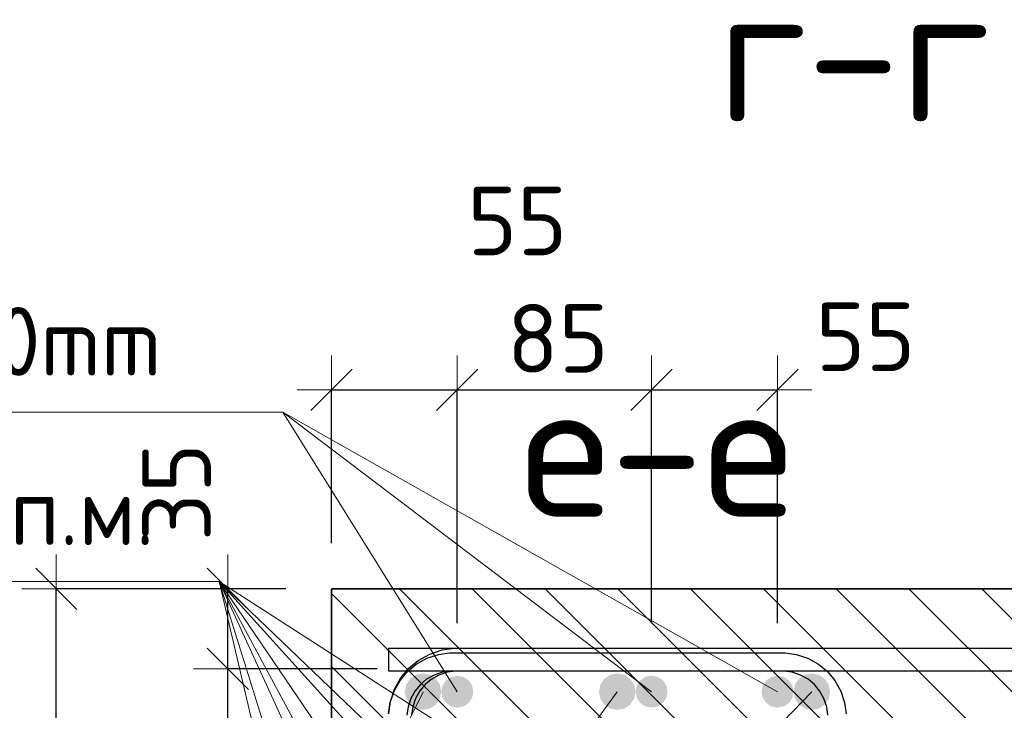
# Model space of a CAD drawing. Header units: metres. Extents: x -38 to 93, y -15 to 21.
# Tile 113 of 194: x 72.022 to 72.452, y 4.635 to 4.938. Entities that reach past the tile are written whole.
import ezdxf

# ---------------------------------------------------------------- set-up
doc = ezdxf.new("R2010")
doc.units = ezdxf.units.M
doc.header["$PDMODE"] = 65
for name, color, linetype, lineweight in [('XR$3$Арм.стержн.горизонт. 1', 180, 'Continuous', 35), ('XR$3$Размерная линия (1)', 7, 'Continuous', 13), ('XR$3$Размерная линия_ общее', 7, 'Continuous', 13), ('XR$5$Арм. стержнями верхней зоны', 180, 'Continuous', 35), ('XR$5$Арм.стержн. Арматура края', 96, 'Continuous', 35), ('XR$5$Арм.стержн. Доп. арматура', 180, 'Continuous', 35), ('XR$5$Арм.стержн. Хомут', 240, 'Continuous', 35), ('XR$5$Арм.стержн.горизонт. 1', 180, 'Continuous', 35), ('XR$5$Перекрытие (1)', 7, 'Continuous', 35), ('XR$5$Размерная линия (1)', 7, 'Continuous', 13)]:
    doc.layers.add(name, color=color, linetype=linetype, lineweight=lineweight)
doc.styles.add('ISOCPEUR', font='txt')
doc.dimstyles.new('DIMSTYLE_10', dxfattribs={"dimtxt": 0.033, "dimasz": 0.0375, "dimexe": 0, "dimexo": 0, "dimgap": 0.0165, "dimtad": 2, "dimdec": 0, "dimlfac": 1000, "dimrnd": 1, "dimzin": 12, "dimdsep": 46, "dimtxsty": 'ISOCPEUR', "dimblk1": 'ALL_ML_STRICH', "dimblk2": 'ALL_ML_STRICH', "dimsah": 1, "dimcen": 0, "dimclrd": 7, "dimclre": 256, "dimclrt": 7, "dimadec": 0, "dimazin": 0, "dimtfac": 1, "dimtdec": 0, "dimtix": 1, "dimtmove": 2, "dimatfit": 3, "dimfxl": 0, "dimtvp": 1.2, "dimtzin": 0, "dimlwd": 0, "dimlwe": -3, "dimarcsym": 0})
doc.dimstyles.new('DIMSTYLE_12', dxfattribs={"dimtxt": 0.03, "dimasz": 0.03, "dimexe": 0, "dimexo": 0, "dimgap": 0.015, "dimtad": 2, "dimdec": 0, "dimlfac": 1000, "dimrnd": 1, "dimzin": 12, "dimdsep": 46, "dimtxsty": 'ISOCPEUR', "dimblk1": 'ALL_ML_STRICH', "dimblk2": 'ALL_ML_STRICH', "dimsah": 1, "dimcen": 0, "dimclrd": 7, "dimclre": 256, "dimclrt": 7, "dimadec": 0, "dimazin": 0, "dimtfac": 1, "dimtdec": 0, "dimtix": 1, "dimtmove": 2, "dimatfit": 3, "dimfxl": 0, "dimtzin": 0, "dimlwd": 0, "dimlwe": -3, "dimarcsym": 0})
doc.dimstyles.new('DIMSTYLE_14', dxfattribs={"dimtxt": 0.03, "dimasz": 0.03, "dimexe": 0, "dimexo": 0, "dimgap": 0.015, "dimtad": 2, "dimdec": 0, "dimlfac": 1000, "dimrnd": 1, "dimzin": 12, "dimdsep": 46, "dimtxsty": 'ISOCPEUR', "dimblk1": 'ALL_ML_STRICH', "dimblk2": 'ALL_ML_STRICH', "dimsah": 1, "dimcen": 0, "dimclrd": 7, "dimclre": 256, "dimclrt": 7, "dimadec": 0, "dimazin": 0, "dimtfac": 1, "dimtdec": 0, "dimtix": 1, "dimtmove": 2, "dimatfit": 3, "dimfxl": 0, "dimtvp": 1.2, "dimtzin": 0, "dimlwd": 0, "dimlwe": -3, "dimarcsym": 0})
doc.dimstyles.new('DIMSTYLE_18', dxfattribs={"dimtxt": 0.03, "dimasz": 0.03, "dimexe": 0, "dimexo": 0, "dimgap": 0.015, "dimtad": 2, "dimdec": 0, "dimlfac": 1000, "dimrnd": 5, "dimzin": 12, "dimdsep": 46, "dimtxsty": 'ISOCPEUR', "dimblk1": 'ALL_ML_STRICH', "dimblk2": 'ALL_ML_STRICH', "dimsah": 1, "dimcen": 0, "dimclrd": 7, "dimclre": 256, "dimclrt": 7, "dimadec": 0, "dimazin": 0, "dimtfac": 1, "dimtdec": 0, "dimtix": 1, "dimtmove": 2, "dimatfit": 3, "dimfxl": 0, "dimtvp": 1.2, "dimtzin": 0, "dimlwd": 0, "dimlwe": -3, "dimarcsym": 0})
doc.dimstyles.new('DIMSTYLE_19', dxfattribs={"dimtxt": 0.03, "dimasz": 0.03, "dimexe": 0, "dimexo": 0, "dimgap": 0.015, "dimtad": 2, "dimdec": 0, "dimlfac": 1000, "dimrnd": 5, "dimzin": 12, "dimdsep": 46, "dimtxsty": 'ISOCPEUR', "dimblk1": 'ALL_ML_STRICH', "dimblk2": 'ALL_ML_STRICH', "dimsah": 1, "dimcen": 0, "dimclrd": 7, "dimclre": 256, "dimclrt": 7, "dimadec": 0, "dimazin": 0, "dimtfac": 1, "dimtdec": 0, "dimtix": 1, "dimtmove": 2, "dimatfit": 3, "dimfxl": 0, "dimtzin": 0, "dimlwd": 0, "dimlwe": -3, "dimarcsym": 0})

# ---------------------------------------------------------------- blocks, each defined once
blk = doc.blocks.new('ALL_ML_STRICH')
at = {"color": 0, "linetype": 'ByBlock', "lineweight": -2}
for p, q in [((0, -0.5), (0, 0.5)), ((-0.3, -0.3), (0.3, 0.3)), ((-1, 0), (0.5, 0))]:
    blk.add_line(p, q, dxfattribs=at)
blk = doc.blocks.new('*D191')
at = {"layer": 'DEFPOINTS', "color": 7, "linetype": 'Continuous', "lineweight": 13, "transparency": 33554687}
for p in [(72.37673, 4.56945), (72.37673, 4.54345), (72.41671, 4.54345)]:
    blk.add_point(p, dxfattribs=at)
at = {"layer": 'XR$3$Размерная линия_ общее', "color": 253, "linetype": 'Continuous', "lineweight": -2, "true_color": 0xa0a0a0, "transparency": 33554687}
for p, q in [((72.39673, 4.56945), (72.41671, 4.56945)), ((72.39673, 4.54345), (72.41671, 4.54345))]:
    blk.add_line(p, q, dxfattribs=at)
at = {"layer": 'XR$3$Размерная линия_ общее', "color": 7, "linetype": 'Continuous', "lineweight": -2, "transparency": 33554687}
blk.add_line((72.41671, 4.54345), (72.41671, 4.56945), dxfattribs=at)
at = {"layer": 'XR$3$Размерная линия_ общее', "color": 7, "linetype": 'Continuous', "lineweight": 13, "transparency": 33554687, "xscale": 0.0375, "yscale": 0.0375, "zscale": 0.0375}
for p, rotation in [((72.41671, 4.56945), 90), ((72.41671, 4.54345), 270)]:
    blk.add_blockref('ALL_ML_STRICH', p, dxfattribs=dict(at, rotation=rotation))
at = {"layer": 'XR$3$Размерная линия_ общее', "color": 7, "linetype": 'Continuous', "lineweight": 13, "transparency": 33554687, "insert": (72.41625, 4.58681), "char_height": 0.027, "width": 0.00135, "attachment_point": 1, "rotation": 90, "line_spacing_factor": 0.60241, "style": 'ISOCPEUR'}
blk.add_mtext('з.с.', dxfattribs=at)
at = {"layer": 'XR$3$Размерная линия_ общее', "color": 7, "linetype": 'Continuous', "lineweight": 13, "transparency": 33554687, "insert": (72.39271, 4.60717), "char_height": 0.033, "width": 0.066, "attachment_point": 5, "rotation": 90, "style": 'ISOCPEUR'}
blk.add_mtext('\\A1;{26}', dxfattribs=at)
blk = doc.blocks.new('*D368')
at = {"layer": 'DEFPOINTS', "color": 7, "linetype": 'Continuous', "lineweight": 13, "transparency": 33554687}
for p in [(72.15954, 4.56945), (72.11423, 4.52445), (72.19954, 4.52445)]:
    blk.add_point(p, dxfattribs=at)
at = {"layer": 'XR$3$Размерная линия (1)', "color": 9, "linetype": 'Continuous', "lineweight": -2, "true_color": 0xc7c7c7, "transparency": 33554687}
for p, q in [((72.13954, 4.56945), (72.11423, 4.56945)), ((72.17954, 4.52445), (72.11423, 4.52445))]:
    blk.add_line(p, q, dxfattribs=at)
at = {"layer": 'XR$3$Размерная линия (1)', "color": 7, "linetype": 'Continuous', "lineweight": -2, "transparency": 33554687}
blk.add_line((72.11423, 4.52445), (72.11423, 4.56945), dxfattribs=at)
at = {"layer": 'XR$3$Размерная линия (1)', "color": 7, "linetype": 'Continuous', "lineweight": 13, "transparency": 33554687, "xscale": 0.03, "yscale": 0.03, "zscale": 0.03}
for p, rotation in [((72.11423, 4.56945), 90), ((72.11423, 4.52445), 270)]:
    blk.add_blockref('ALL_ML_STRICH', p, dxfattribs=dict(at, rotation=rotation))
at = {"layer": 'XR$3$Размерная линия (1)', "color": 7, "linetype": 'Continuous', "lineweight": 13, "transparency": 33554687, "insert": (72.09183, 4.61173), "char_height": 0.03, "width": 0.06, "attachment_point": 5, "rotation": 90, "style": 'ISOCPEUR'}
blk.add_mtext('\\A1;{45}', dxfattribs=at)
blk = doc.blocks.new('*D526')
at = {"layer": 'DEFPOINTS', "color": 7, "linetype": 'Continuous', "lineweight": 13, "transparency": 33554687}
for p in [(72.15834, 4.68864), (72.038, 4.38864), (72.1583, 4.38864)]:
    blk.add_point(p, dxfattribs=at)
at = {"layer": 'XR$5$Размерная линия (1)', "color": 9, "linetype": 'Continuous', "lineweight": -2, "true_color": 0xc7c7c7, "transparency": 33554687}
for p, q in [((72.13834, 4.68864), (72.038, 4.68864)), ((72.1383, 4.38864), (72.038, 4.38864))]:
    blk.add_line(p, q, dxfattribs=at)
at = {"layer": 'XR$5$Размерная линия (1)', "color": 7, "linetype": 'Continuous', "lineweight": -2, "transparency": 33554687}
blk.add_line((72.038, 4.38864), (72.038, 4.68864), dxfattribs=at)
at = {"layer": 'XR$5$Размерная линия (1)', "color": 7, "linetype": 'Continuous', "lineweight": 13, "transparency": 33554687, "xscale": 0.03, "yscale": 0.03, "zscale": 0.03}
for p, rotation in [((72.038, 4.68864), 90), ((72.038, 4.38864), 270)]:
    blk.add_blockref('ALL_ML_STRICH', p, dxfattribs=dict(at, rotation=rotation))
at = {"layer": 'XR$5$Размерная линия (1)', "color": 7, "linetype": 'Continuous', "lineweight": 13, "transparency": 33554687, "insert": (72.0155, 4.54014), "char_height": 0.03, "width": 0.09, "attachment_point": 5, "rotation": 90, "style": 'ISOCPEUR'}
blk.add_mtext('\\A1;{300}', dxfattribs=at)
blk = doc.blocks.new('*D528')
at = {"layer": 'DEFPOINTS', "color": 7, "linetype": 'Continuous', "lineweight": 13, "transparency": 33554687}
for p in [(72.1583, 4.7757), (72.1583, 4.68864), (72.2133, 4.65364)]:
    blk.add_point(p, dxfattribs=at)
at = {"layer": 'XR$5$Размерная линия (1)', "color": 9, "linetype": 'Continuous', "lineweight": -2, "true_color": 0xc7c7c7, "transparency": 33554687}
for p, q in [((72.1583, 4.70864), (72.1583, 4.7757)), ((72.2133, 4.67364), (72.2133, 4.7757))]:
    blk.add_line(p, q, dxfattribs=at)
at = {"layer": 'XR$5$Размерная линия (1)', "color": 7, "linetype": 'Continuous', "lineweight": -2, "transparency": 33554687}
blk.add_line((72.1583, 4.7757), (72.2133, 4.7757), dxfattribs=at)
at = {"layer": 'XR$5$Размерная линия (1)', "color": 7, "linetype": 'Continuous', "lineweight": 13, "transparency": 33554687, "xscale": 0.03, "yscale": 0.03, "zscale": 0.03, "rotation": 180}
blk.add_blockref('ALL_ML_STRICH', (72.1583, 4.7757), dxfattribs=at)
at = {"layer": 'XR$5$Размерная линия (1)', "color": 7, "linetype": 'Continuous', "lineweight": 13, "transparency": 33554687, "xscale": 0.03, "yscale": 0.03, "zscale": 0.03}
blk.add_blockref('ALL_ML_STRICH', (72.2133, 4.7757), dxfattribs=at)
at = {"layer": 'XR$5$Размерная линия (1)', "color": 7, "linetype": 'Continuous', "lineweight": 13, "transparency": 33554687, "insert": (72.23958, 4.84958), "char_height": 0.03, "width": 0.06, "attachment_point": 5, "style": 'ISOCPEUR'}
blk.add_mtext('\\A1;{55}', dxfattribs=at)
blk = doc.blocks.new('*D529')
at = {"layer": 'DEFPOINTS', "color": 7, "linetype": 'Continuous', "lineweight": 13, "transparency": 33554687}
for p in [(72.2133, 4.7757), (72.2133, 4.65364), (72.29823, 4.65364)]:
    blk.add_point(p, dxfattribs=at)
at = {"layer": 'XR$5$Размерная линия (1)', "color": 9, "linetype": 'Continuous', "lineweight": -2, "true_color": 0xc7c7c7, "transparency": 33554687}
for p, q in [((72.2133, 4.67364), (72.2133, 4.7757)), ((72.29823, 4.67364), (72.29823, 4.7757))]:
    blk.add_line(p, q, dxfattribs=at)
at = {"layer": 'XR$5$Размерная линия (1)', "color": 7, "linetype": 'Continuous', "lineweight": -2, "transparency": 33554687}
blk.add_line((72.2133, 4.7757), (72.29823, 4.7757), dxfattribs=at)
at = {"layer": 'XR$5$Размерная линия (1)', "color": 7, "linetype": 'Continuous', "lineweight": 13, "transparency": 33554687, "xscale": 0.03, "yscale": 0.03, "zscale": 0.03, "rotation": 180}
blk.add_blockref('ALL_ML_STRICH', (72.2133, 4.7757), dxfattribs=at)
at = {"layer": 'XR$5$Размерная линия (1)', "color": 7, "linetype": 'Continuous', "lineweight": 13, "transparency": 33554687, "xscale": 0.03, "yscale": 0.03, "zscale": 0.03}
blk.add_blockref('ALL_ML_STRICH', (72.29823, 4.7757), dxfattribs=at)
at = {"layer": 'XR$5$Размерная линия (1)', "color": 7, "linetype": 'Continuous', "lineweight": 13, "transparency": 33554687, "insert": (72.25727, 4.7982), "char_height": 0.03, "width": 0.06, "attachment_point": 5, "style": 'ISOCPEUR'}
blk.add_mtext('\\A1;{85}', dxfattribs=at)
blk = doc.blocks.new('*D530')
at = {"layer": 'DEFPOINTS', "color": 7, "linetype": 'Continuous', "lineweight": 13, "transparency": 33554687}
for p in [(72.29823, 4.7757), (72.29823, 4.65364), (72.3533, 4.65364)]:
    blk.add_point(p, dxfattribs=at)
at = {"layer": 'XR$5$Размерная линия (1)', "color": 9, "linetype": 'Continuous', "lineweight": -2, "true_color": 0xc7c7c7, "transparency": 33554687}
for p, q in [((72.29823, 4.67364), (72.29823, 4.7757)), ((72.3533, 4.67364), (72.3533, 4.7757))]:
    blk.add_line(p, q, dxfattribs=at)
at = {"layer": 'XR$5$Размерная линия (1)', "color": 7, "linetype": 'Continuous', "lineweight": -2, "transparency": 33554687}
blk.add_line((72.29823, 4.7757), (72.3533, 4.7757), dxfattribs=at)
at = {"layer": 'XR$5$Размерная линия (1)', "color": 7, "linetype": 'Continuous', "lineweight": 13, "transparency": 33554687, "xscale": 0.03, "yscale": 0.03, "zscale": 0.03, "rotation": 180}
blk.add_blockref('ALL_ML_STRICH', (72.29823, 4.7757), dxfattribs=at)
at = {"layer": 'XR$5$Размерная линия (1)', "color": 7, "linetype": 'Continuous', "lineweight": 13, "transparency": 33554687, "xscale": 0.03, "yscale": 0.03, "zscale": 0.03}
blk.add_blockref('ALL_ML_STRICH', (72.3533, 4.7757), dxfattribs=at)
at = {"layer": 'XR$5$Размерная линия (1)', "color": 7, "linetype": 'Continuous', "lineweight": 13, "transparency": 33554687, "insert": (72.39182, 4.79891), "char_height": 0.03, "width": 0.06, "attachment_point": 5, "style": 'ISOCPEUR'}
blk.add_mtext('\\A1;{55}', dxfattribs=at)
blk = doc.blocks.new('*D537')
at = {"layer": 'DEFPOINTS', "color": 7, "linetype": 'Continuous', "lineweight": 13, "transparency": 33554687}
for p in [(72.1983, 4.65364), (72.113, 4.52364), (72.19827, 4.52364)]:
    blk.add_point(p, dxfattribs=at)
at = {"layer": 'XR$5$Размерная линия (1)', "color": 9, "linetype": 'Continuous', "lineweight": -2, "true_color": 0xc7c7c7, "transparency": 33554687}
for p, q in [((72.1783, 4.65364), (72.113, 4.65364)), ((72.17827, 4.52364), (72.113, 4.52364))]:
    blk.add_line(p, q, dxfattribs=at)
at = {"layer": 'XR$5$Размерная линия (1)', "color": 7, "linetype": 'Continuous', "lineweight": -2, "transparency": 33554687}
blk.add_line((72.113, 4.52364), (72.113, 4.65364), dxfattribs=at)
at = {"layer": 'XR$5$Размерная линия (1)', "color": 7, "linetype": 'Continuous', "lineweight": 13, "transparency": 33554687, "xscale": 0.03, "yscale": 0.03, "zscale": 0.03}
for p, rotation in [((72.113, 4.65364), 90), ((72.113, 4.52364), 270)]:
    blk.add_blockref('ALL_ML_STRICH', p, dxfattribs=dict(at, rotation=rotation))
at = {"layer": 'XR$5$Размерная линия (1)', "color": 7, "linetype": 'Continuous', "lineweight": 13, "transparency": 33554687, "insert": (72.0905, 4.59314), "char_height": 0.03, "width": 0.09, "attachment_point": 5, "rotation": 90, "style": 'ISOCPEUR'}
blk.add_mtext('\\A1;{130}', dxfattribs=at)
blk = doc.blocks.new('*D538')
at = {"layer": 'DEFPOINTS', "color": 7, "linetype": 'Continuous', "lineweight": 13, "transparency": 33554687}
for p in [(72.1583, 4.68864), (72.113, 4.65364), (72.1983, 4.65364)]:
    blk.add_point(p, dxfattribs=at)
at = {"layer": 'XR$5$Размерная линия (1)', "color": 9, "linetype": 'Continuous', "lineweight": -2, "true_color": 0xc7c7c7, "transparency": 33554687}
for p, q in [((72.1383, 4.68864), (72.113, 4.68864)), ((72.1783, 4.65364), (72.113, 4.65364))]:
    blk.add_line(p, q, dxfattribs=at)
at = {"layer": 'XR$5$Размерная линия (1)', "color": 7, "linetype": 'Continuous', "lineweight": -2, "transparency": 33554687}
blk.add_line((72.113, 4.65364), (72.113, 4.68864), dxfattribs=at)
at = {"layer": 'XR$5$Размерная линия (1)', "color": 7, "linetype": 'Continuous', "lineweight": 13, "transparency": 33554687, "xscale": 0.03, "yscale": 0.03, "zscale": 0.03}
for p, rotation in [((72.113, 4.68864), 90), ((72.113, 4.65364), 270)]:
    blk.add_blockref('ALL_ML_STRICH', p, dxfattribs=dict(at, rotation=rotation))
at = {"layer": 'XR$5$Размерная линия (1)', "color": 7, "linetype": 'Continuous', "lineweight": 13, "transparency": 33554687, "insert": (72.0906, 4.73092), "char_height": 0.03, "width": 0.06, "attachment_point": 5, "rotation": 90, "style": 'ISOCPEUR'}
blk.add_mtext('\\A1;{35}', dxfattribs=at)

msp = doc.modelspace()

# ---------------------------------------------------------------- hatches: boundary and pattern name
at = {"linetype": 'Continuous', "lineweight": 13, "transparency": 33554687}
h = msp.add_hatch(dxfattribs=at)
h.set_pattern_fill('__________540', scale=0.015, style=0, pattern_type=2)
h.set_pattern_definition([(135, (0, 0), (-0.031819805, -0.031819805), [0.4, -0.05, 0, -0.05]), (135, (-0.01591, -0.01591), (-0.031819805, -0.031819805), [0.8, -0.1, 0.1, -0.1])])
h.paths.add_polyline_path([(72.15835, 4.68864), (72.15835, 4.48864), (72.62202, 4.48864), (72.62202, 4.68864)], flags=0)
at = {"layer": 'XR$5$Арм.стержн. Доп. арматура', "linetype": 'Continuous', "lineweight": 50, "transparency": 33554687}
for points in [[(72.22034, 4.64364), (72.21981, 4.64632), (72.21829, 4.64859), (72.21602, 4.6501), (72.21334, 4.65064), (72.21066, 4.6501), (72.20839, 4.64859), (72.20687, 4.64632), (72.20634, 4.64364), (72.20687, 4.64096), (72.20839, 4.63869), (72.21066, 4.63717), (72.21334, 4.63664), (72.21602, 4.63717), (72.21829, 4.63869), (72.21981, 4.64096)], [(72.30527, 4.64364), (72.30473, 4.64632), (72.30322, 4.64859), (72.30095, 4.6501), (72.29827, 4.65064), (72.29559, 4.6501), (72.29332, 4.64859), (72.2918, 4.64632), (72.29127, 4.64364), (72.2918, 4.64096), (72.29332, 4.63869), (72.29559, 4.63717), (72.29827, 4.63664), (72.30095, 4.63717), (72.30322, 4.63869), (72.30473, 4.64096)], [(72.36034, 4.64364), (72.35981, 4.64632), (72.35829, 4.64859), (72.35602, 4.6501), (72.35334, 4.65064), (72.35066, 4.6501), (72.34839, 4.64859), (72.34688, 4.64632), (72.34634, 4.64364), (72.34688, 4.64096), (72.34839, 4.63869), (72.35066, 4.63717), (72.35334, 4.63664), (72.35602, 4.63717), (72.35829, 4.63869), (72.35981, 4.64096)]]:
    msp.add_hatch(color=7, dxfattribs=at).paths.add_polyline_path(points)
at = {"layer": 'XR$5$Арм.стержн.горизонт. 1', "linetype": 'Continuous', "lineweight": 50, "transparency": 33554687}
for points in [[(72.20634, 4.64364), (72.20573, 4.6467), (72.204, 4.64929), (72.2014, 4.65103), (72.19834, 4.65164), (72.19528, 4.65103), (72.19269, 4.64929), (72.19095, 4.6467), (72.19034, 4.64364), (72.19095, 4.64058), (72.19269, 4.63798), (72.19528, 4.63625), (72.19834, 4.63564), (72.2014, 4.63625), (72.204, 4.63798), (72.20573, 4.64058)], [(72.29127, 4.64364), (72.29066, 4.6467), (72.28892, 4.64929), (72.28633, 4.65103), (72.28327, 4.65164), (72.2802, 4.65103), (72.27761, 4.64929), (72.27588, 4.6467), (72.27527, 4.64364), (72.27588, 4.64058), (72.27761, 4.63798), (72.2802, 4.63625), (72.28327, 4.63564), (72.28633, 4.63625), (72.28892, 4.63798), (72.29066, 4.64058)], [(72.37634, 4.64364), (72.37573, 4.6467), (72.374, 4.64929), (72.3714, 4.65103), (72.36834, 4.65164), (72.36528, 4.65103), (72.36269, 4.64929), (72.36095, 4.6467), (72.36034, 4.64364), (72.36095, 4.64058), (72.36269, 4.63798), (72.36528, 4.63625), (72.36834, 4.63564), (72.3714, 4.63625), (72.374, 4.63798), (72.37573, 4.64058)]]:
    msp.add_hatch(color=7, dxfattribs=at).paths.add_polyline_path(points)

# ---------------------------------------------------------------- linework, layer by layer
at = {"color": 7, "linetype": 'Continuous', "lineweight": 35, "transparency": 33554687}
for p, q in [((72.15835, 4.68864), (72.15835, 4.48864)), ((72.62202, 4.68864), (72.15835, 4.68864))]:
    msp.add_line(p, q, dxfattribs=at)
at = {"layer": 'XR$3$Арм.стержн.горизонт. 1', "color": 7, "linetype": 'Continuous', "lineweight": 13, "transparency": 33554687}
for p, q in [((71.88314, 4.6918), (72.10914, 4.6918)), ((72.10914, 4.6918), (72.36958, 4.40445)), ((72.10914, 4.6918), (72.19954, 4.52445)), ((72.10914, 4.6918), (72.36958, 4.30945)), ((72.10914, 4.6918), (72.2845, 4.30945)), ((72.10914, 4.6918), (72.1995, 4.30945)), ((72.10914, 4.6918), (72.28446, 4.52445)), ((72.10914, 4.6918), (72.36954, 4.52445)), ((72.10914, 4.6918), (72.1995, 4.40445))]:
    msp.add_line(p, q, dxfattribs=at)
at = {"layer": 'XR$5$Арм. стержнями верхней зоны', "color": 4, "linetype": 'Continuous', "lineweight": 25, "transparency": 33554687}
msp.add_lwpolyline([(72.18334, 4.66264), (72.62702, 4.66264), (72.62702, 4.65264), (72.18334, 4.65264), (72.18334, 4.66264)], dxfattribs=at)
at = {"layer": 'XR$5$Арм.стержн. Арматура края', "color": 4, "linetype": 'Continuous', "lineweight": 25, "transparency": 33554687}
msp.add_lwpolyline([(72.18334, 4.63407), (72.18407, 4.63929), (72.18586, 4.64473), (72.18867, 4.64974), (72.19211, 4.65387), (72.19624, 4.65731), (72.20125, 4.66012), (72.20669, 4.66191), (72.21191, 4.66264), (72.62702, 4.66264), (72.62702, 4.65264), (72.2126, 4.65264), (72.20896, 4.65213), (72.2053, 4.65092), (72.20194, 4.64904), (72.19921, 4.64677), (72.19694, 4.64404), (72.19506, 4.64068), (72.19385, 4.63702), (72.19334, 4.63338)], dxfattribs=at)
at = {"layer": 'XR$5$Арм.стержн. Доп. арматура', "color": 7, "linetype": 'Continuous', "lineweight": 13, "transparency": 33554687}
for p, q in [((71.82106, 4.76589), (72.13706, 4.76589)), ((72.13706, 4.76589), (72.29827, 4.64364)), ((72.13706, 4.76589), (72.35334, 4.64364)), ((72.13706, 4.76589), (72.21334, 4.64364))]:
    msp.add_line(p, q, dxfattribs=at)
at = {"layer": 'XR$5$Арм.стержн. Хомут', "color": 40, "linetype": 'Continuous', "lineweight": 25, "transparency": 33554687}
for points in [[(72.1833, 4.63396), (72.18398, 4.63884), (72.18566, 4.64392), (72.18828, 4.6486), (72.19149, 4.65245), (72.19534, 4.65567), (72.20002, 4.65828), (72.2051, 4.65996), (72.20998, 4.66064), (72.35667, 4.66064), (72.36155, 4.65996), (72.36663, 4.65828), (72.3713, 4.65567), (72.37515, 4.65245), (72.37837, 4.6486), (72.38099, 4.64392), (72.38266, 4.63884), (72.38334, 4.63396)], [(72.1833, 4.63396), (72.18398, 4.63884), (72.18566, 4.64392), (72.18828, 4.6486), (72.19149, 4.65245), (72.19534, 4.65567), (72.20002, 4.65828), (72.2051, 4.65996), (72.20998, 4.66064), (72.35667, 4.66064), (72.36155, 4.65996), (72.36663, 4.65828), (72.3713, 4.65567), (72.37515, 4.65245), (72.37837, 4.6486), (72.38099, 4.64392), (72.38266, 4.63884), (72.38334, 4.63396)], [(72.37534, 4.63341), (72.37484, 4.63702), (72.37363, 4.64068), (72.37175, 4.64404), (72.36947, 4.64677), (72.36674, 4.64905), (72.36339, 4.65093), (72.35973, 4.65213), (72.35611, 4.65264), (72.21054, 4.65264), (72.20692, 4.65213), (72.20326, 4.65093), (72.1999, 4.64905), (72.19717, 4.64677), (72.19489, 4.64404), (72.19301, 4.64068), (72.19181, 4.63702), (72.1913, 4.63341)], [(72.37534, 4.63341), (72.37484, 4.63702), (72.37363, 4.64068), (72.37175, 4.64404), (72.36947, 4.64677), (72.36674, 4.64905), (72.36339, 4.65093), (72.35973, 4.65213), (72.35611, 4.65264), (72.21054, 4.65264), (72.20692, 4.65213), (72.20326, 4.65093), (72.1999, 4.64905), (72.19717, 4.64677), (72.19489, 4.64404), (72.19301, 4.64068), (72.19181, 4.63702), (72.1913, 4.63341)]]:
    msp.add_lwpolyline(points, dxfattribs=at)
at = {"layer": 'XR$5$Арм.стержн.горизонт. 1', "color": 7, "linetype": 'Continuous', "lineweight": 13, "transparency": 33554687}
for q in [(72.36834, 4.64364), (72.28327, 4.64364), (72.19834, 4.64364)]:
    msp.add_line((72.02362, 4.28773), q, dxfattribs=at)
at = {"layer": 'XR$5$Перекрытие (1)', "color": 7, "linetype": 'Continuous', "lineweight": 25, "transparency": 33554687}
msp.add_line((72.15835, 4.68864), (72.15835, 4.68864), dxfattribs=at)

# ---------------------------------------------------------------- texts
at = {"color": 7, "linetype": 'Continuous', "lineweight": 13, "transparency": 33554687, "char_height": 0.06, "width": 0.1533913, "attachment_point": 5, "style": 'ISOCPEUR'}
for s, insert in [('\\A1;{\\fISOCPEUR|i0|b0;\\H0.060000;\\W1.000000;\\C7;г-г}\\P', (72.3865, 4.92318)), ('\\A1;{\\fISOCPEUR|i0|b0;\\H0.060000;\\W1.000000;\\C7;е-е}\\P', (72.30061, 4.75019))]:
    msp.add_mtext(s, dxfattribs=dict(at, insert=insert))
at = {"layer": 'XR$3$Арм.стержн.горизонт. 1', "color": 7, "linetype": 'Continuous', "lineweight": 25, "transparency": 33554687, "char_height": 0.03, "attachment_point": 7, "style": 'ISOCPEUR'}
for s, insert, width in [('\\W0.94;ø16 L=п.м.', (71.90314, 4.7078), 0.1999831), ('\\W0.94;8шт. ', (71.94514, 4.6478), 0.1161286)]:
    msp.add_mtext(s, dxfattribs=dict(at, insert=insert, width=width))
at = {"layer": 'XR$5$Арм.стержн. Доп. арматура', "color": 7, "linetype": 'Continuous', "lineweight": 25, "transparency": 33554687, "insert": (71.84106, 4.78189), "char_height": 0.03, "width": 0.2899764, "attachment_point": 7, "style": 'ISOCPEUR'}
msp.add_mtext('\\W0.94;ø14 L=1950mm ', dxfattribs=at)

# ---------------------------------------------------------------- dimensions: what is measured, and where the dimension line sits
at = {"layer": 'XR$3$Размерная линия (1)', "color": 7, "linetype": 'Continuous', "lineweight": 13, "transparency": 33554687}
dim = msp.add_linear_dim(base=(72.11423, 4.56945), p1=(72.17954, 4.52445), p2=(72.13954, 4.56945), angle=90, dimstyle='DIMSTYLE_14', override={"dimpost": '<>', "dimclrd": 7, "dimclre": 9, "dimclrt": 7, "dimlwd": 0, "dimlwe": 65533}, dxfattribs=at)
dim.commit()
dim.dimension.update_dxf_attribs({"geometry": '*D368', "text_midpoint": (72.09183, 4.61173), "dimtype": 160})
at = {"layer": 'XR$3$Размерная линия_ общее', "color": 7, "linetype": 'Continuous', "lineweight": 13, "transparency": 33554687}
dim = msp.add_linear_dim(base=(72.41671, 4.56945), p1=(72.39673, 4.54345), p2=(72.39673, 4.56945), angle=90, text='<>\\Xз.с.', dimstyle='DIMSTYLE_10', override={"dimpost": '<>', "dimclrd": 7, "dimclre": 253, "dimclrt": 7, "dimlwd": 0, "dimlwe": 65533}, dxfattribs=at)
dim.commit()
dim.dimension.update_dxf_attribs({"geometry": '*D191', "text_midpoint": (72.39271, 4.60717), "dimtype": 160})
at = {"layer": 'XR$5$Размерная линия (1)', "color": 7, "linetype": 'Continuous', "lineweight": 13, "transparency": 33554687}
for base, p1, p2, dimstyle, picture, middle in [((72.2133, 4.7757), (72.1583, 4.70864), (72.2133, 4.67364), 'DIMSTYLE_18', '*D528', (72.23958, 4.84958)), ((72.29823, 4.7757), (72.2133, 4.67364), (72.29823, 4.67364), 'DIMSTYLE_19', '*D529', (72.25727, 4.7982)), ((72.3533, 4.7757), (72.29823, 4.67364), (72.3533, 4.67364), 'DIMSTYLE_18', '*D530', (72.39182, 4.79891))]:
    dim = msp.add_linear_dim(base=base, p1=p1, p2=p2, dimstyle=dimstyle, override={"dimpost": '<>', "dimclrd": 7, "dimclre": 9, "dimclrt": 7, "dimlwd": 0, "dimlwe": 65533}, dxfattribs=at)
    dim.commit()
    dim.dimension.update_dxf_attribs({"geometry": picture, "text_midpoint": middle, "dimtype": 160})
for base, p1, p2, dimstyle, picture, middle in [((72.113, 4.68864), (72.1783, 4.65364), (72.1383, 4.68864), 'DIMSTYLE_14', '*D538', (72.0906, 4.73092)), ((72.038, 4.68864), (72.1383, 4.38864), (72.13834, 4.68864), 'DIMSTYLE_12', '*D526', (72.0155, 4.54014)), ((72.113, 4.65364), (72.17827, 4.52364), (72.1783, 4.65364), 'DIMSTYLE_12', '*D537', (72.0905, 4.59314))]:
    dim = msp.add_linear_dim(base=base, p1=p1, p2=p2, angle=90, dimstyle=dimstyle, override={"dimpost": '<>', "dimclrd": 7, "dimclre": 9, "dimclrt": 7, "dimlwd": 0, "dimlwe": 65533}, dxfattribs=at)
    dim.commit()
    dim.dimension.update_dxf_attribs({"geometry": picture, "text_midpoint": middle, "dimtype": 160})

doc.saveas('drawing.dxf')
